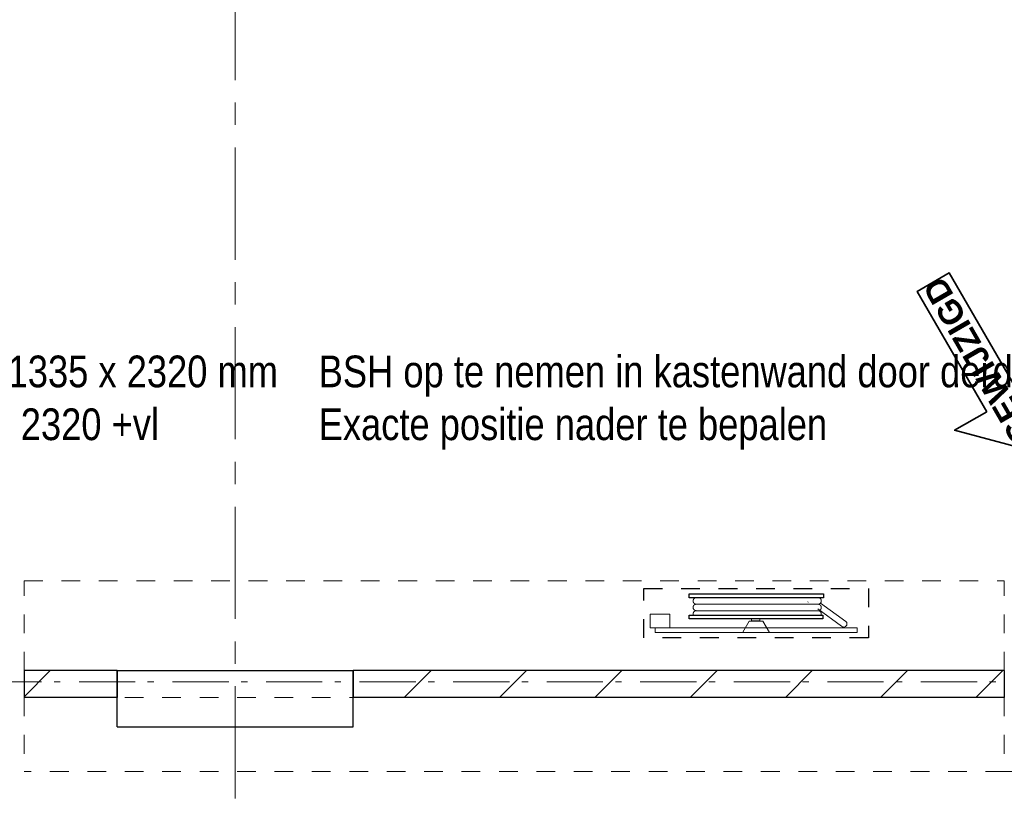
# Model space of a CAD drawing. Header units: millimetres. Extents: x 274611 to 749520, y 175257 to 298905.
# Tile 180 of 251: x 727392 to 731777, y 200212 to 203657. Entities that reach past the tile are written whole.
import ezdxf

# ---------------------------------------------------------------- set-up
doc = ezdxf.new("R2010")
doc.units = ezdxf.units.MM
doc.header["$LTSCALE"] = 400
doc.header["$PDMODE"] = 1
doc.header["$PDSIZE"] = 15
for name, pattern in [('CENTER', [2, 1.25, -0.25, 0.25, -0.25]), ('STYLE_01', [0.416641, 0.208282, -0.208359]), ('STYLE_06', [1.041641, 0.625, -0.208282, 0.069427, -0.138931])]:
    doc.linetypes.add(name, pattern=pattern)
for name, color, linetype, lineweight in [('Binnenkozijnen', 140, 'Continuous', 15), ('mat-beton (ihwg)', 5, 'Continuous', 25), ('mat-kalkzandsteen', 5, 'Continuous', 25), ('mat-scheidingswand-horizontaal', 5, 'Continuous', 25), ('None', 7, 'Continuous', 9), ('Wijzigingspijlen', 43, 'Continuous', 9)]:
    doc.layers.add(name, color=color, linetype=linetype, lineweight=lineweight)
doc.layers.add('stramien', color=1, linetype='CENTER')
doc.styles.add('Abadi MT Condensed Light', font='txt', dxfattribs={"height": 176.388889})
doc.styles.add('Arial (bold)', font='arialbd.ttf', dxfattribs={"height": 132.291667})

# ---------------------------------------------------------------- blocks, each defined once
blk = doc.blocks.new('*X2479')
at = {"layer": 'None', "lineweight": 9}
for p, q in [((42199.3, -27380), (42319.3, -27260)), ((42623.6, -27380), (42743.6, -27260)), ((43047.8, -27380), (43167.8, -27260)), ((43472.1, -27380), (43592.1, -27260)), ((43896.4, -27380), (44016.4, -27260)), ((44320.6, -27380), (44440.6, -27260)), ((44744.9, -27380), (44864.9, -27260))]:
    blk.add_line(p, q, dxfattribs=at)
blk = doc.blocks.new('*U221')
at = {"layer": 'None', "color": 253, "linetype": 'Continuous', "lineweight": 5}
for p, q in [((96.625, -278), (96.625, 266)), ((125.704, -278), (125.704, 266)), ((50.42, -31.849), (50.42, 29))]:
    blk.add_line(p, q, dxfattribs=at)
at = {"layer": 'None', "color": 140, "linetype": 'Continuous', "lineweight": 15}
for p, q in [((50.42, 29), (1.453, 57.31)), ((0, -61), (50.42, -31.849))]:
    blk.add_line(p, q, dxfattribs=at)
at = {"layer": 'None', "color": 92, "linetype": 'Continuous', "lineweight": 25}
for points in [[(60.916, 296), (76.476, 296), (76.476, -300), (60.916, -300)], [(154.785, 296), (171.344, 296), (171.344, -302), (154.785, -302)]]:
    blk.add_lwpolyline(points, close=True, dxfattribs=at)
at = {"layer": 'None', "color": 253, "linetype": 'Continuous', "lineweight": 5}
blk.add_lwpolyline([(50.929, 18), (60.916, 18), (60.916, -18), (50.929, -18)], close=True, dxfattribs=at)
for points, knots in [([(96.866, 264), (96.866, 268.997), (93.792, 272.9335), (90.718, 276.87), (85.875, 278.0735), (81.032, 279.277), (76.476, 277.238)], [0, 0, 0, 0.333549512, 0.333549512, 0.666828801, 0.666828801, 1, 1, 1]), ([(125.825, 264), (125.825, 267.886), (123.8855, 271.2505), (121.946, 274.615), (118.586, 276.5575), (115.226, 278.5), (107.466, 278.5), (104.106, 276.5575), (100.746, 274.615), (98.806, 271.2505), (96.866, 267.886), (96.866, 264)], [0, 0, 0, 0.166769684, 0.166769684, 0.333423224, 0.333423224, 0.499994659, 0.666566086, 0.666566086, 0.833226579, 0.833226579, 1, 1, 1]), ([(154.785, 264), (154.785, 267.886), (152.845, 271.2505), (150.905, 274.615), (147.5455, 276.5575), (144.186, 278.5), (140.306, 278.5), (136.426, 278.5), (133.066, 276.5575), (129.706, 274.615), (127.7655, 271.2505), (125.825, 267.886), (125.825, 264)], [0, 0, 0, 0.166772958, 0.166772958, 0.333424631, 0.333424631, 0.499985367, 0.499985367, 0.666556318, 0.666556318, 0.833223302, 0.833223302, 1, 1, 1]), ([(76.477, -291.432), (81.039, -293.343), (85.8175, -292.072), (90.596, -290.801), (93.6105, -286.876), (96.625, -282.951), (96.625, -278)], [0, 0, 0, 0.333165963, 0.333165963, 0.666458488, 0.666458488, 1, 1, 1]), ([(96.625, -278), (96.625, -281.901), (98.573, -285.2795), (100.521, -288.658), (103.895, -290.609), (107.269, -292.56), (111.165, -292.56), (115.061, -292.56), (118.435, -290.609), (121.809, -288.658), (123.7565, -285.2795), (125.704, -281.901), (125.704, -278)], [0, 0, 0, 0.166754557, 0.166754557, 0.333426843, 0.333426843, 0.500005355, 0.500005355, 0.666583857, 0.666583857, 0.833249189, 0.833249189, 1, 1, 1]), ([(125.704, -278), (125.704, -281.901), (127.6525, -285.2795), (129.601, -288.658), (132.975, -290.609), (136.349, -292.56), (140.245, -292.56), (144.141, -292.56), (147.5145, -290.609), (150.888, -288.658), (152.836, -285.2795), (154.784, -281.901), (154.784, -278)], [0, 0, 0, 0.166757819, 0.166757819, 0.333436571, 0.333436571, 0.500014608, 0.500014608, 0.666582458, 0.666582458, 0.833245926, 0.833245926, 1, 1, 1])]:
    blk.add_open_spline(points, degree=2, knots=knots, dxfattribs=at)
blk = doc.blocks.new('BSH OB')
at = {"layer": 'None', "color": 253, "linetype": 'Continuous', "lineweight": 5}
for p, q in [((135.277, -233.0824), (136.142, -233.8294)), ((27.7468, -383.0008), (105.0969, -276.5164)), ((130.6676, -289.4337), (48.7568, -402.0618))]:
    blk.add_line(p, q, dxfattribs=at)
at = {"layer": 'None', "color": 92, "linetype": 'STYLE_01', "lineweight": 25}
blk.add_lwpolyline([(-24.328, 498), (195.672, 498), (195.672, -502), (-24.328, -502)], close=True, dxfattribs=at)
at = {"layer": 'None', "color": 140, "linetype": 'Continuous', "lineweight": 15}
for points in [[(0, 448), (20, 448), (20, -452), (0, -452)], [(20, 469.75), (82, 469.75), (82, 382.75), (20, 382.75)]]:
    blk.add_lwpolyline(points, close=True, dxfattribs=at)
at = {"layer": 'None', "color": 9, "linetype": 'Continuous', "lineweight": 5}
blk.add_arc((38.2528, -392.5302), 14.184, 137.7906009, 325.7709231, dxfattribs=at)
at = {"layer": 'None', "color": 7}
blk.add_blockref('*U221', (0, 0), dxfattribs=at)
blk = doc.blocks.new('*X2655')
at = {"layer": 'None', "lineweight": 9}
blk.add_line((40506.1, -27376.2), (40622.3, -27260), dxfattribs=at)
blk = doc.blocks.new('Wijzigingspijl')
at = {"layer": 'None', "linetype": 'Continuous', "lineweight": 5}
blk.add_point((0, 0), dxfattribs=at)
at = {"layer": 'Wijzigingspijlen', "color": 1, "linetype": 'Continuous', "lineweight": 35}
blk.add_lwpolyline([(-82.5, -1485), (-247.5, -1485), (0, -1732.5), (247.5, -1485), (82.5, -1485), (82.5, -866.25), (-82.5, -866.25)], close=True, dxfattribs=at)
at = {"layer": 'Wijzigingspijlen', "color": 8, "insert": (0, -1271.25), "char_height": 105.833, "attachment_point": 5, "rotation": 90, "style": 'Arial (bold)'}
blk.add_mtext('GEWIJZIGD', dxfattribs=at)

msp = doc.modelspace()

# ---------------------------------------------------------------- linework, layer by layer
at = {"layer": 'Binnenkozijnen', "color": 140, "linetype": 'STYLE_01', "lineweight": 15}
for p, q in [((727411.28989, 201158.74408), (731776.28989, 201158.74408)), ((727411.28989, 200758.74408), (727411.28989, 201158.74408)), ((731776.28989, 200758.74408), (731776.28989, 201158.74408)), ((727411.28989, 200758.74408), (731776.28989, 200758.74408)), ((727411.28989, 200638.74408), (727411.28989, 200308.74408)), ((731776.28989, 200638.74408), (727411.28989, 200638.74408)), ((731776.28989, 200638.74408), (731776.28989, 200308.74408)), ((731776.28989, 200308.74408), (727411.28989, 200308.74408))]:
    msp.add_line(p, q, dxfattribs=at)
at = {"layer": 'mat-beton (ihwg)', "lineweight": 25}
for p, q in [((727826.28989, 200758.74408), (728876.28989, 200758.74408)), ((727826.28989, 200508.74408), (727826.28989, 200758.74408)), ((728876.28989, 200508.74408), (728876.28989, 200758.74408)), ((727826.28989, 200508.74408), (728876.28989, 200508.74408))]:
    msp.add_line(p, q, dxfattribs=at)
at = {"layer": 'mat-kalkzandsteen', "lineweight": 25}
for p, q in [((727411.28989, 200758.74408), (727411.28989, 200638.74408)), ((727826.28989, 200758.74408), (727411.28989, 200758.74408)), ((727826.28989, 200758.74408), (727826.28989, 200638.74408)), ((728876.28989, 200758.74408), (728876.28989, 200638.74408)), ((731776.28989, 200758.74408), (728876.28989, 200758.74408)), ((731776.28989, 200758.74408), (731776.28989, 200638.74408)), ((727826.28989, 200638.74408), (727411.28989, 200638.74408)), ((731776.28989, 200638.74408), (728876.28989, 200638.74408))]:
    msp.add_line(p, q, dxfattribs=at)
at = {"layer": 'None', "color": 43, "linetype": 'STYLE_06', "lineweight": 9}
msp.add_line((749155.23053, 200708.74408), (715435.32989, 200708.74408), dxfattribs=at)
at = {"layer": 'None', "color": 8, "linetype": 'STYLE_01', "lineweight": 5}
msp.add_line((731774.28989, 200308.74408), (733024.28989, 200308.74408), dxfattribs=at)
at = {"layer": 'stramien', "lineweight": 0}
msp.add_line((728351.28989, 191388.74408), (728351.28989, 223634.37794), dxfattribs=at)

# ---------------------------------------------------------------- block references
at = {"layer": 'mat-kalkzandsteen'}
for name in ['*X2655', '*X2479']:
    msp.add_blockref(name, (686905.23053, 228018.74408), dxfattribs=at)
at = {"layer": 'mat-scheidingswand-horizontaal', "color": 7, "rotation": 30.00000000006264}
msp.add_blockref('Wijzigingspijl', (731027.28989, 203238.93858), dxfattribs=at)
at = {"layer": 'None', "color": 7, "rotation": 90}
msp.add_blockref('BSH OB', (730669.28989, 200928.74408), dxfattribs=at)

# ---------------------------------------------------------------- texts
at = {"layer": 'None', "color": 140, "char_height": 141.1111111, "attachment_point": 1, "style": 'Abadi MT Condensed Light'}
for s, insert in [('Sparingsmaat 1335 x 2320 mm\\Po.k. 0 +vl - b.k. 2320 +vl', (726295.6189, 202161.5913)), ('BSH op te nemen in kastenwand door derden\\PExacte positie nader te bepalen', (728723.16135, 202161.5913))]:
    msp.add_mtext(s, dxfattribs=dict(at, insert=insert))

doc.saveas('drawing.dxf')
